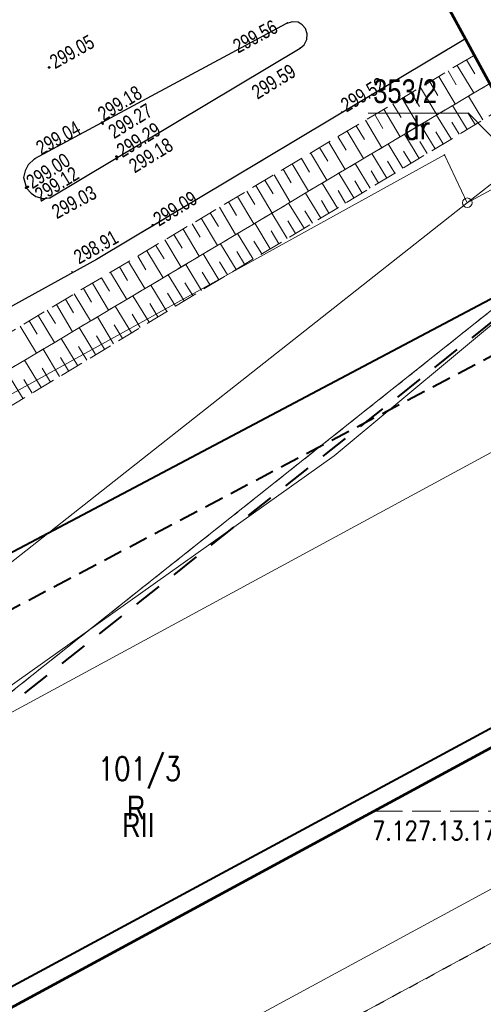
# Model space of a CAD drawing. Header units: metres. Extents: x 7437397 to 7437776, y 5556446 to 5556944.
# Tile 42 of 45: x 7437722 to 7437747, y 5556740 to 5556792. Entities that reach past the tile are written whole.
import ezdxf
from ezdxf.enums import TextEntityAlignment as Align

# ---------------------------------------------------------------- set-up
doc = ezdxf.new("R2010")
doc.units = ezdxf.units.M
doc.header["$MEASUREMENT"] = 0
for name, pattern in [('BUBZ01-500', [1.75, 1.25, -0.5]), ('EGBO02-500', [2.5, 1.5, -1]), ('EGBU01-500', [1, 0.5, -0.5]), ('KTCR02-500', [1.5, 1, -0.5]), ('KTJZ01-500', [2, 1.5, -0.5]), ('PTRW01_01-500', [1, 0.5, -0.5])]:
    doc.linetypes.add(name, pattern=pattern)
for name, color, linetype, lineweight in [('202-Punkt graniczny stabilizowany trwale', 7, 'Continuous', 5), ('203-Punkt załamania granicy działki nie stabilizowany', 7, 'Continuous', 5), ('_arkusz', 7, 'Continuous', 13), ('BUBZ01', 250, 'Continuous', 5), ('BUIB02_01', 250, 'Continuous', 5), ('EGBD03', 250, 'Continuous', 5), ('EGBK02', 250, 'Continuous', 5), ('EGBO02', 250, 'Continuous', 5), ('EGBP04_02', 250, 'Continuous', 5), ('EGBP04_03', 250, 'Continuous', 5), ('EGBU01', 250, 'Continuous', 5), ('KTJZ01', 250, 'Continuous', 5), ('KTKR01', 250, 'Continuous', 5), ('MPZP', 250, 'Continuous', 5), ('punkt wysokościowy sztuczny', 7, 'Continuous', 5), ('RTPW01', 250, 'Continuous', 5), ('RTPW02', 250, 'Continuous', 5), ('rzedne dla projektanta', 250, 'Continuous', 5), ('SUPE', 250, 'Continuous', 5), ('SUPG_01', 250, 'Continuous', 5), ('Warstwa 1', 250, 'Continuous', 5), ('Warstwa 2', 250, 'Continuous', 5), ('Warstwa 3', 250, 'Continuous', 5)]:
    doc.layers.add(name, color=color, linetype=linetype, lineweight=lineweight)
doc.styles.get("Standard").update_dxf_attribs({"font": 'txt.shx', "width": 0.75})
doc.linetypes.add('KTOK05_01-500', pattern='A,3.75,[13,dgnlstyle-rozp_2015.shx,S=0.002778,R=0,X=0,Y=0],3.75', length=7.5)

# ---------------------------------------------------------------- blocks, each defined once
blk = doc.blocks.new('202')
at = {"layer": '202-Punkt graniczny stabilizowany trwale', "color": 96, "linetype": 'Continuous', "lineweight": 13}
blk.add_circle((0, 0), 2.5, dxfattribs=at)
blk = doc.blocks.new('203')
at = {"layer": '203-Punkt załamania granicy działki nie stabilizowany', "linetype": 'Continuous', "lineweight": 13}
h = blk.add_hatch(color=96, dxfattribs=at)
edge = h.paths.add_edge_path()
edge.add_arc((0, 0), 0.45, 0, 360)
blk = doc.blocks.new('PW02')
at = {"layer": 'punkt wysokościowy sztuczny', "linetype": 'Continuous', "lineweight": 13}
h = blk.add_hatch(color=0, dxfattribs=at)
edge = h.paths.add_edge_path()
edge.add_arc((0, 0), 0.45, 0, 360)

msp = doc.modelspace()

# ---------------------------------------------------------------- linework, layer by layer
at = {"layer": '_arkusz', "flags": 128}
for points in [[(7437515.216, 5556617.416), (7437771.128, 5556756.173), (7437674.245, 5556934.858), (7437418.332, 5556796.101), (7437515.216, 5556617.416)], [(7437515.216, 5556617.416), (7437771.128, 5556756.173), (7437674.245, 5556934.858), (7437418.332, 5556796.101), (7437515.216, 5556617.416)], [(7437516.222, 5556620.805), (7437767.739, 5556757.179), (7437673.239, 5556931.468), (7437421.721, 5556795.095), (7437516.222, 5556620.805)], [(7437516.222, 5556620.805), (7437767.739, 5556757.179), (7437673.239, 5556931.468), (7437421.721, 5556795.095), (7437516.222, 5556620.805)]]:
    msp.add_lwpolyline(points, close=True, dxfattribs=at)
at = {"layer": 'BUBZ01', "color": 7, "linetype": 'BUBZ01-500', "lineweight": 13, "flags": 128}
for points in [[(7437746.872, 5556788.228), (7437746.063, 5556789.713), (7437714.33, 5556770.76), (7437685.28, 5556754.57), (7437683.59, 5556751.04), (7437715.37, 5556769.47), (7437746.872, 5556788.228)], [(7437747.563, 5556786.957), (7437746.872, 5556788.228), (7437715.37, 5556769.47), (7437683.59, 5556751.04), (7437684.27, 5556749.84), (7437716.3, 5556767.98), (7437747.563, 5556786.957)]]:
    msp.add_lwpolyline(points, close=True, dxfattribs=at)
at = {"layer": 'BUBZ01', "color": 7, "linetype": 'Continuous', "lineweight": 13, "flags": 128}
for points in [[(7437745.65, 5556789.47), (7437746.08, 5556788.74)], [(7437744.68, 5556788.89), (7437745.11, 5556788.16)], [(7437745.16, 5556789.18), (7437746.03, 5556787.73)], [(7437743.72, 5556788.31), (7437744.15, 5556787.59)], [(7437744.2, 5556788.6), (7437745.06, 5556787.15)], [(7437743.23, 5556788.02), (7437744.1, 5556786.58)], [(7437742.27, 5556787.45), (7437743.13, 5556786)], [(7437742.75, 5556787.74), (7437743.18, 5556787.01)], [(7437746.51, 5556786.32), (7437745.76, 5556787.56)], [(7437741.31, 5556786.87), (7437742.17, 5556785.43)], [(7437741.79, 5556787.16), (7437742.22, 5556786.44)], [(7437745.68, 5556785.81), (7437744.92, 5556787.07)], [(7437740.34, 5556786.3), (7437741.21, 5556784.85)], [(7437740.83, 5556786.59), (7437741.26, 5556785.86)], [(7437744.85, 5556785.31), (7437744.08, 5556786.57)], [(7437746.1, 5556786.07), (7437745.72, 5556786.69)], [(7437739.38, 5556785.72), (7437740.24, 5556784.28)], [(7437739.86, 5556786.01), (7437740.29, 5556785.29)], [(7437744.01, 5556784.8), (7437743.24, 5556786.06)], [(7437745.26, 5556785.56), (7437744.88, 5556786.19)], [(7437738.9, 5556785.44), (7437739.33, 5556784.72)], [(7437743.16, 5556784.29), (7437742.39, 5556785.56)], [(7437744.43, 5556785.05), (7437744.04, 5556785.68)], [(7437737.94, 5556784.86), (7437738.37, 5556784.14)], [(7437738.42, 5556785.15), (7437739.28, 5556783.71)], [(7437742.31, 5556783.77), (7437741.54, 5556785.05)], [(7437743.58, 5556784.54), (7437743.2, 5556785.18)], [(7437736.98, 5556784.29), (7437737.41, 5556783.57)], [(7437737.46, 5556784.58), (7437738.32, 5556783.14)], [(7437741.46, 5556783.25), (7437740.68, 5556784.54)], [(7437742.74, 5556784.03), (7437742.35, 5556784.67)], [(7437736.02, 5556783.72), (7437736.45, 5556783)], [(7437736.5, 5556784), (7437737.36, 5556782.57)], [(7437740.6, 5556782.73), (7437739.81, 5556784.03)], [(7437741.89, 5556783.51), (7437741.5, 5556784.15)], [(7437735.07, 5556783.15), (7437735.5, 5556782.43)], [(7437735.55, 5556783.43), (7437736.4, 5556781.99)], [(7437739.74, 5556782.21), (7437738.95, 5556783.51)], [(7437741.03, 5556782.99), (7437740.64, 5556783.64)], [(7437734.59, 5556782.86), (7437735.45, 5556781.42)], [(7437738.87, 5556781.68), (7437738.07, 5556782.99)], [(7437740.17, 5556782.47), (7437739.78, 5556783.12)], [(7437733.63, 5556782.29), (7437734.49, 5556780.85)], [(7437734.11, 5556782.57), (7437734.54, 5556781.86)], [(7437738, 5556781.15), (7437737.2, 5556782.47)], [(7437739.3, 5556781.94), (7437738.91, 5556782.6)], [(7437732.68, 5556781.72), (7437733.53, 5556780.29)], [(7437733.15, 5556782), (7437733.58, 5556781.29)], [(7437737.12, 5556780.62), (7437736.31, 5556781.94)], [(7437738.43, 5556781.42), (7437738.03, 5556782.07)], [(7437731.72, 5556781.15), (7437732.58, 5556779.72)], [(7437732.2, 5556781.43), (7437732.63, 5556780.72)], [(7437736.23, 5556780.08), (7437735.43, 5556781.41)], [(7437737.56, 5556780.88), (7437737.16, 5556781.54)], [(7437730.77, 5556780.58), (7437731.62, 5556779.15)], [(7437731.25, 5556780.86), (7437731.67, 5556780.15)], [(7437735.35, 5556779.54), (7437734.53, 5556780.88)], [(7437736.68, 5556780.35), (7437736.27, 5556781.01)], [(7437730.29, 5556780.29), (7437730.72, 5556779.58)], [(7437734.45, 5556779), (7437733.63, 5556780.35)], [(7437735.79, 5556779.81), (7437735.39, 5556780.48)], [(7437729.34, 5556779.72), (7437729.77, 5556779.01)], [(7437729.82, 5556780.01), (7437730.67, 5556778.58)], [(7437733.55, 5556778.45), (7437732.73, 5556779.81)], [(7437734.9, 5556779.27), (7437734.49, 5556779.94)], [(7437728.39, 5556779.16), (7437728.81, 5556778.44)], [(7437728.86, 5556779.44), (7437729.72, 5556778.01)], [(7437732.65, 5556777.91), (7437731.82, 5556779.27)], [(7437734, 5556778.73), (7437733.59, 5556779.4)], [(7437727.44, 5556778.59), (7437727.86, 5556777.88)], [(7437727.91, 5556778.87), (7437728.76, 5556777.45)], [(7437731.74, 5556777.35), (7437730.91, 5556778.72)], [(7437733.1, 5556778.18), (7437732.69, 5556778.86)], [(7437726.49, 5556778.02), (7437726.91, 5556777.31)], [(7437726.96, 5556778.3), (7437727.81, 5556776.88)], [(7437730.83, 5556776.8), (7437729.99, 5556778.18)], [(7437732.2, 5556777.63), (7437731.78, 5556778.31)], [(7437725.54, 5556777.45), (7437725.96, 5556776.74)], [(7437726.01, 5556777.74), (7437726.86, 5556776.31)], [(7437729.91, 5556776.24), (7437729.07, 5556777.63)], [(7437731.29, 5556777.08), (7437730.87, 5556777.76)], [(7437725.06, 5556777.17), (7437725.91, 5556775.75)], [(7437728.99, 5556775.68), (7437728.14, 5556777.07)], [(7437730.37, 5556776.52), (7437729.95, 5556777.21)], [(7437724.12, 5556776.61), (7437724.97, 5556775.18)], [(7437724.59, 5556776.89), (7437725.01, 5556776.18)], [(7437728.06, 5556775.12), (7437727.21, 5556776.52)], [(7437729.45, 5556775.96), (7437729.03, 5556776.66)], [(7437723.17, 5556776.04), (7437724.02, 5556774.62)], [(7437723.64, 5556776.32), (7437724.07, 5556775.61)], [(7437727.12, 5556774.55), (7437726.27, 5556775.96)], [(7437728.52, 5556775.4), (7437728.1, 5556776.1)], [(7437722.22, 5556775.47), (7437723.07, 5556774.06)], [(7437722.7, 5556775.76), (7437723.12, 5556775.05)], [(7437726.18, 5556773.98), (7437725.32, 5556775.4)], [(7437727.59, 5556774.83), (7437727.16, 5556775.54)], [(7437726.65, 5556774.26), (7437726.22, 5556774.97)], [(7437725.24, 5556773.4), (7437724.37, 5556774.83)], [(7437725.71, 5556773.69), (7437725.28, 5556774.4)], [(7437724.29, 5556772.83), (7437723.42, 5556774.26)], [(7437724.76, 5556773.12), (7437724.33, 5556773.83)], [(7437723.33, 5556772.25), (7437722.45, 5556773.69)], [(7437722.37, 5556771.66), (7437721.49, 5556773.11)], [(7437723.81, 5556772.54), (7437723.37, 5556773.26)], [(7437722.85, 5556771.96), (7437722.41, 5556772.68)]]:
    msp.add_lwpolyline(points, dxfattribs=at)
at = {"layer": 'BUIB02_01', "color": 212, "linetype": 'Continuous', "lineweight": 40}
msp.add_line((7437677.78, 5556740.325), (7437751.665, 5556779.421), dxfattribs=at)
at = {"layer": 'EGBD03', "color": 96, "linetype": 'Continuous', "lineweight": 13, "flags": 128}
for points in [[(7437740.481, 5556786.672), (7437745.757, 5556786.672), (7437748.476, 5556783.876)], [(7437693.3, 5556756.17), (7437744.49, 5556784.47)], [(7437745.69, 5556781.96), (7437744.49, 5556784.47)], [(7437745.69, 5556781.96), (7437748.912, 5556784.479)], [(7437745.69, 5556781.96), (7437749.241, 5556783.875)], [(7437745.69, 5556781.96), (7437720.1, 5556761.78)], [(7437743.03, 5556773.18), (7437751.421, 5556779.869)], [(7437721.55, 5556756.1), (7437743.03, 5556773.18)]]:
    msp.add_lwpolyline(points, dxfattribs=at)
at = {"layer": 'EGBO02', "color": 96, "linetype": 'EGBO02-500', "lineweight": 40, "flags": 128}
msp.add_lwpolyline([(7437509.408, 5556641.775), (7437527.366, 5556653.573), (7437535.53, 5556659.046), (7437540.808, 5556662.655), (7437546.047, 5556666.094), (7437546.417, 5556666.344), (7437547.687, 5556667.174), (7437556.491, 5556673.156), (7437559.221, 5556675.006), (7437566.622, 5556680.047), (7437572.551, 5556684.096), (7437578.927, 5556688.403), (7437581.512, 5556689.607), (7437586.468, 5556691.935), (7437596.734, 5556696.524), (7437608.998, 5556702.025), (7437613.531, 5556704.147), (7437646.901, 5556719.682), (7437664.231, 5556728.731), (7437679.981, 5556736.007), (7437721.816, 5556755.672), (7437743.341, 5556772.789), (7437751.664, 5556779.423)], dxfattribs=at)
at = {"layer": 'EGBU01', "color": 96, "linetype": 'EGBU01-500', "lineweight": 13, "flags": 128}
for points in [[(7437743.03, 5556773.18), (7437751.421, 5556779.869)], [(7437751.421, 5556779.869), (7437743.03, 5556773.18)], [(7437721.55, 5556756.1), (7437743.03, 5556773.18)], [(7437743.03, 5556773.18), (7437721.55, 5556756.1)]]:
    msp.add_lwpolyline(points, dxfattribs=at)
at = {"layer": 'KTJZ01', "color": 7, "linetype": 'KTJZ01-500', "lineweight": 13, "flags": 128}
msp.add_lwpolyline([(7437487.24, 5556665.88), (7437500.01, 5556668.65), (7437509.93, 5556671.34), (7437514.81, 5556672.66), (7437528.54, 5556677.57), (7437546.18, 5556685.08), (7437562.31, 5556693.39), (7437575.78, 5556700.17), (7437584.6, 5556705.2), (7437599.33, 5556712.79), (7437607.41, 5556717.03), (7437624.22, 5556725.75), (7437636.91, 5556731.79), (7437639.91, 5556733.3), (7437648.13, 5556737.1), (7437664.08, 5556744.94), (7437674.41, 5556750.47), (7437695.47, 5556762.01), (7437726.23, 5556778.98), (7437745.592, 5556790.579), (7437740.524, 5556799.89), (7437726.071, 5556794.065), (7437721.424, 5556793.261), (7437718.653, 5556793.684), (7437716.454, 5556794.853), (7437714.78, 5556796.65), (7437713.44, 5556798.18), (7437704.05, 5556814.76), (7437696.46, 5556806.77), (7437698.53, 5556806.84), (7437700.74, 5556806.26), (7437702.79, 5556804.94), (7437704.06, 5556803.16), (7437709.44, 5556793.77), (7437711.44, 5556790.12), (7437712.13, 5556787.63), (7437712.21, 5556785.35), (7437711.59, 5556783.66), (7437709.87, 5556781.76), (7437701.28, 5556777.09), (7437699.42, 5556776.48), (7437697.78, 5556776.19), (7437695.76, 5556776.41), (7437693.65, 5556777.51), (7437692.09, 5556778.89), (7437690.49, 5556781.22), (7437685.25, 5556778.28), (7437686.1, 5556775.03), (7437686.085, 5556773.72), (7437685.81, 5556772.51), (7437685.3, 5556771.32), (7437684.475, 5556769.98), (7437683.43, 5556768.68), (7437682.12, 5556767.23), (7437680.52, 5556765.9), (7437679.609, 5556765.424), (7437667.4, 5556758.73), (7437656.58, 5556752.94), (7437646.03, 5556747.24), (7437635.04, 5556741.31), (7437625.46, 5556735.97), (7437617.31, 5556731.03), (7437610.73, 5556727.32), (7437599.83, 5556721.28), (7437592.56, 5556717.41), (7437581.48, 5556711.39), (7437572.19, 5556706.38), (7437570.63, 5556705.57), (7437559.43, 5556699.57), (7437555.27, 5556697.37), (7437547.58, 5556693.6), (7437542.1, 5556690.99), (7437536.78, 5556688.64), (7437527.13, 5556684.56), (7437524.75, 5556685.69), (7437522.99, 5556687.15), (7437521.44, 5556689.45), (7437520.46, 5556691.39), (7437515.43, 5556689.51), (7437516.09, 5556686.202), (7437515.98, 5556684.5), (7437514.73, 5556681.38), (7437513.55, 5556680.28), (7437512.1, 5556679.32), (7437507.87, 5556678.13), (7437498.81, 5556675.82), (7437492.9, 5556674.29)], dxfattribs=at)
at = {"layer": 'KTKR01', "color": 7, "linetype": 'Continuous', "lineweight": 30, "flags": 128}
msp.add_lwpolyline([(7437722.64, 5556783.96), (7437722.49, 5556783.64), (7437722.4, 5556783.28), (7437722.56, 5556782.73), (7437722.79, 5556782.46), (7437723.05, 5556782.29), (7437723.42, 5556782.18), (7437723.77, 5556782.21), (7437736.92, 5556790.09), (7437737.12, 5556790.25), (7437737.27, 5556790.54), (7437737.28, 5556790.84), (7437737.2, 5556791.11), (7437737.03, 5556791.3), (7437736.81, 5556791.44), (7437736.49, 5556791.47), (7437736.16, 5556791.36), (7437722.98, 5556784.26), (7437722.64, 5556783.96)], close=True, dxfattribs=at)
msp.add_lwpolyline([(7437745.592, 5556790.579), (7437726.23, 5556778.98), (7437695.47, 5556762.01), (7437674.41, 5556750.47), (7437664.08, 5556744.94), (7437648.13, 5556737.1), (7437639.91, 5556733.3), (7437636.91, 5556731.79), (7437624.22, 5556725.75)], dxfattribs=at)
at = {"layer": 'MPZP', "color": 212, "linetype": 'KTCR02-500', "lineweight": 40, "flags": 128}
msp.add_lwpolyline([(7437480.406, 5556653.046), (7437497.678, 5556655.366), (7437530.257, 5556663.123), (7437555.691, 5556673.002), (7437601.685, 5556696.111), (7437651.01, 5556723.248), (7437712.92, 5556755.928), (7437752.943, 5556777.073)], dxfattribs=at)
at = {"layer": 'MPZP', "color": 212, "linetype": 'KTOK05_01-500', "lineweight": 40, "flags": 128}
msp.add_lwpolyline([(7437495.183, 5556636.991), (7437534.91, 5556646.91), (7437607.002, 5556679.825), (7437691.32, 5556724.349), (7437761.13, 5556762.033)], dxfattribs=at)
at = {"layer": 'rzedne dla projektanta', "color": 7, "linetype": 'Continuous', "lineweight": 40}
for centre in [(7437723.74, 5556789.07), (7437726.52, 5556786.18), (7437726.55, 5556786.12), (7437727.27, 5556784.39), (7437727.29, 5556784.26), (7437722.54, 5556782.74), (7437722.62, 5556782.8), (7437729.19, 5556780.78)]:
    msp.add_circle(centre, 0.0225, dxfattribs=at)
at = {"layer": 'SUPE', "color": 1, "linetype": 'Continuous', "lineweight": 13, "flags": 128}
msp.add_lwpolyline([(7437721.28, 5556756.27), (7437738.7, 5556768.66), (7437751.649, 5556779.45)], dxfattribs=at)
at = {"layer": 'SUPG_01', "color": 52, "linetype": 'Continuous', "lineweight": 13, "flags": 128}
msp.add_lwpolyline([(7437619.69, 5556696.07), (7437615.88, 5556703.29), (7437662.91, 5556726.18), (7437714.76, 5556751.4), (7437750.66, 5556770.86), (7437751.48, 5556771.35)], dxfattribs=at)
at = {"layer": 'Warstwa 1', "color": 7, "linetype": 'KTJZ01-500', "lineweight": 13}
msp.add_line((7437740.793, 5556750), (7437750, 5556750), dxfattribs=at)
at = {"layer": 'Warstwa 1', "color": 207, "linetype": 'Continuous', "lineweight": 53, "true_color": 0x6e1e6e, "flags": 128}
msp.add_lwpolyline([(7437466.384, 5556694.725), (7437479.253, 5556654.299), (7437507.556, 5556623.548), (7437507.556, 5556623.548), (7437761.553, 5556761.255), (7437724.258, 5556829.774), (7437466.384, 5556694.725)], close=True, dxfattribs=at)
at = {"layer": 'Warstwa 2', "color": 5, "linetype": 'PTRW01_01-500', "lineweight": 30, "flags": 128}
msp.add_lwpolyline([(7437497.381, 5556607.746), (7437776.307, 5556758.981), (7437676.21, 5556943.59), (7437397.285, 5556792.356), (7437497.381, 5556607.746)], close=True, dxfattribs=at)

# ---------------------------------------------------------------- block references
at = {"layer": 'EGBP04_02', "color": 96, "linetype": 'Continuous', "lineweight": 13, "xscale": 0.1, "yscale": 0.1, "zscale": 0.1}
msp.add_blockref('202', (7437745.69, 5556781.96), dxfattribs=at)
at = {"layer": 'EGBP04_03', "color": 96, "linetype": 'Continuous', "lineweight": 13, "xscale": 0.1, "yscale": 0.1, "zscale": 0.1}
for p in [(7437744.49, 5556784.47), (7437743.03, 5556773.18)]:
    msp.add_blockref('203', p, dxfattribs=at)
at = {"layer": 'RTPW02', "color": 7, "linetype": 'Continuous', "lineweight": 13, "xscale": 0.1, "yscale": 0.1, "zscale": 0.1}
for p in [(7437736.24, 5556791.41), (7437736.92, 5556790.09), (7437739.11, 5556786.73), (7437722.98, 5556784.26), (7437723.77, 5556782.21), (7437724.94, 5556778.33)]:
    msp.add_blockref('PW02', p, dxfattribs=at)

# ---------------------------------------------------------------- texts
at = {"layer": 'EGBD03', "color": 96, "linetype": 'Continuous', "lineweight": 30, "width": 0.8}
msp.add_text('101/3', height=1.25, dxfattribs=at).set_placement((7437726.297, 5556751.597))
at = {"layer": 'EGBD03', "color": 96, "linetype": 'Continuous', "lineweight": 30, "insert": (7437740.754, 5556788.443), "char_height": 1.25, "attachment_point": 1, "line_spacing_factor": 0.6}
msp.add_mtext('\\FWORKING_1250;\\H1x;\\W0.8;353/2', dxfattribs=at)
at = {"layer": 'EGBK02', "color": 96, "linetype": 'Continuous', "lineweight": 30, "insert": (7437727.572, 5556749.888), "char_height": 1.25, "attachment_point": 1, "line_spacing_factor": 0.6}
msp.add_mtext('\\FWORKING_1250;\\H1x;\\W0.8;RII', dxfattribs=at)
at = {"layer": 'EGBU01', "color": 96, "linetype": 'Continuous', "lineweight": 30, "width": 0.8}
msp.add_text('dr', height=1.25, dxfattribs=at).set_placement((7437742.373, 5556785.299))
at = {"layer": 'EGBU01', "color": 96, "linetype": 'Continuous', "lineweight": 30, "insert": (7437727.827, 5556749.555), "char_height": 1.25, "attachment_point": 7, "line_spacing_factor": 0.6}
msp.add_mtext('\\FWORKING_1250;\\H1x;\\W0.8;R', dxfattribs=at)
at = {"layer": 'RTPW01', "color": 7, "linetype": 'Continuous', "lineweight": 13, "char_height": 0.75, "attachment_point": 7, "line_spacing_factor": 0.6}
for s, insert, rotation in [('\\FWORKING_1250;\\H1x;\\W0.8;299.56', (7437733.658, 5556789.78), 28.261), ('\\FWORKING_1250;\\H1x;\\W0.8;299.59', (7437734.681, 5556787.357), 31.715), ('\\FWORKING_1250;\\H1x;\\W0.8;299.52', (7437739.348, 5556786.685), 30.765), ('\\FWORKING_1250;\\H1x;\\W0.8;299.04', (7437723.331, 5556784.441), 29.013), ('\\FWORKING_1250;\\H1x;\\W0.8;299.03', (7437724.148, 5556781.08), 28.124), ('\\FWORKING_1250;\\H1x;\\W0.8;298.91', (7437725.312, 5556778.702), 29.178)]:
    msp.add_mtext(s, dxfattribs=dict(at, insert=insert, rotation=rotation))
at = {"layer": 'rzedne dla projektanta', "color": 7, "linetype": 'Continuous', "lineweight": 0, "char_height": 0.75, "attachment_point": 7, "line_spacing_factor": 0.6}
for s, insert, rotation in [('\\FWORKING_1250;\\H1x;\\W0.8; 299.05', (7437723.862, 5556788.852), 29.3213), ('\\FWORKING_1250;\\H1x;\\W0.8; 299.18', (7437726.413, 5556786.106), 31.6092), ('\\FWORKING_1250;\\H1x;\\W0.8; 299.27', (7437726.966, 5556785.168), 31.6138), ('\\FWORKING_1250;\\H1x;\\W0.8; 299.29', (7437727.401, 5556784.177), 31.6138), ('\\FWORKING_1250;\\H1x;\\W0.8; 299.18', (7437728.046, 5556783.367), 31.6092), ('\\FWORKING_1250;\\H1x;\\W0.8; 299.00', (7437722.675, 5556782.53), 32.7055), ('\\FWORKING_1250;\\H1x;\\W0.8; 299.12', (7437723.108, 5556781.858), 31.6092), ('\\FWORKING_1250;\\H1x;\\W0.8; 299.09', (7437729.321, 5556780.567), 31.6092)]:
    msp.add_mtext(s, dxfattribs=dict(at, insert=insert, rotation=rotation))
at = {"layer": 'Warstwa 3', "color": 7, "linetype": 'Continuous', "lineweight": 13, "width": 0.8}
msp.add_text('7.127.13.17.1.3', height=1, dxfattribs=at).set_placement((7437744.977, 5556748.969), align=Align.MIDDLE_CENTER)

doc.saveas('drawing.dxf')
